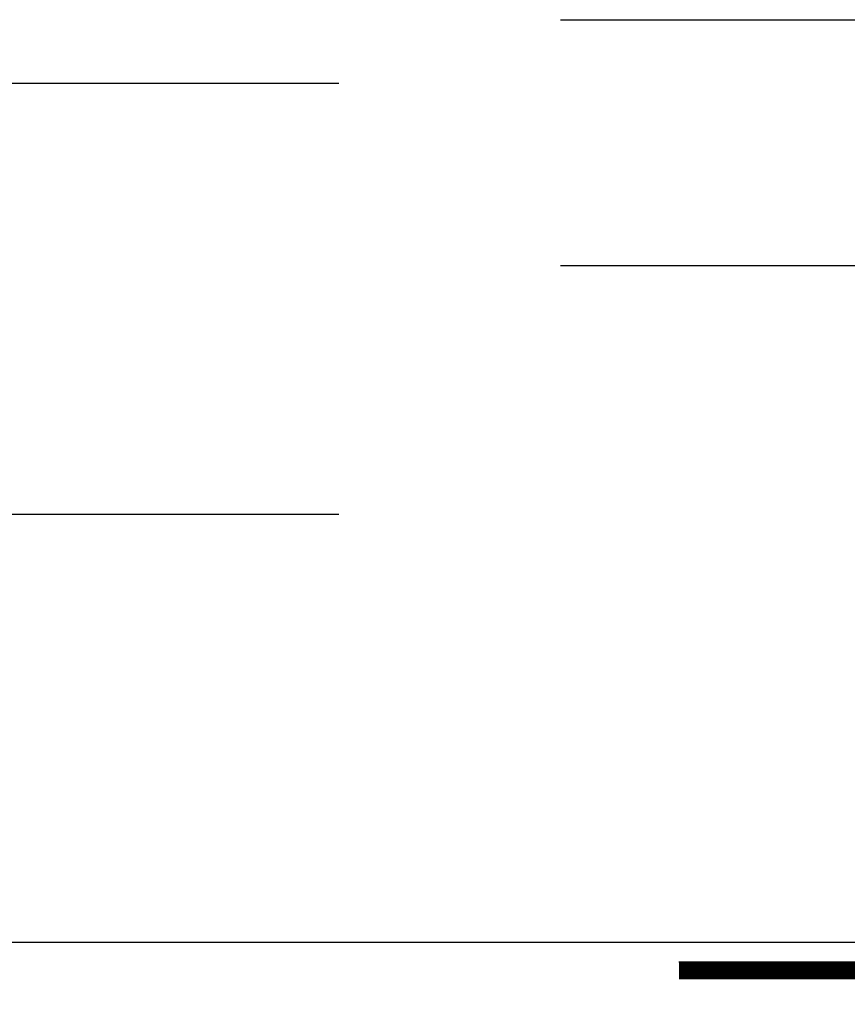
# Model space of a CAD drawing. Extents: x 0 to 286551, y -50 to 581131.
# Tile 113 of 207: x 143244 to 152836, y 554628 to 566038. Entities that reach past the tile are written whole.
import ezdxf

# ---------------------------------------------------------------- set-up
doc = ezdxf.new("R2010")
doc.units = 0
doc.header["$MEASUREMENT"] = 0
doc.linetypes.add('HIDDEN', pattern=[9.525, 6.35, -3.175])
doc.layers.add('0.25', color=2, linetype='CONTINUOUS')
doc.layers.add('HULPLIJNEN', color=252, linetype='CONTINUOUS', plot=False)

msp = doc.modelspace()

# ---------------------------------------------------------------- linework, layer by layer
at = {"layer": '0.25', "const_width": 200}
msp.add_lwpolyline([(188438, 554728), (181605, 554728), (181605, 554902), (181275, 554902), (181275, 555075), (180945, 555075), (180945, 555248), (167714, 555248), (161236, 555017), (150885, 555017)], dxfattribs=at)
at = {"layer": '0.25'}
msp.add_lwpolyline([(188438, 554828), (181705, 554828), (181705, 555002), (181375, 555002), (181375, 555175), (181045, 555175), (181045, 555348), (167713, 555348), (161235, 555117), (150885, 555117)], dxfattribs=at)
at = {"layer": 'HULPLIJNEN', "linetype": 'HIDDEN'}
for points in [[(149511, 566038), (180218, 566038)], [(80351, 565304), (146944, 565304)], [(149511, 563188), (180218, 563188)], [(80351, 560308), (146944, 560308)], [(81541, 555348), (178470, 555348)]]:
    msp.add_lwpolyline(points, dxfattribs=at)

doc.saveas('drawing.dxf')
